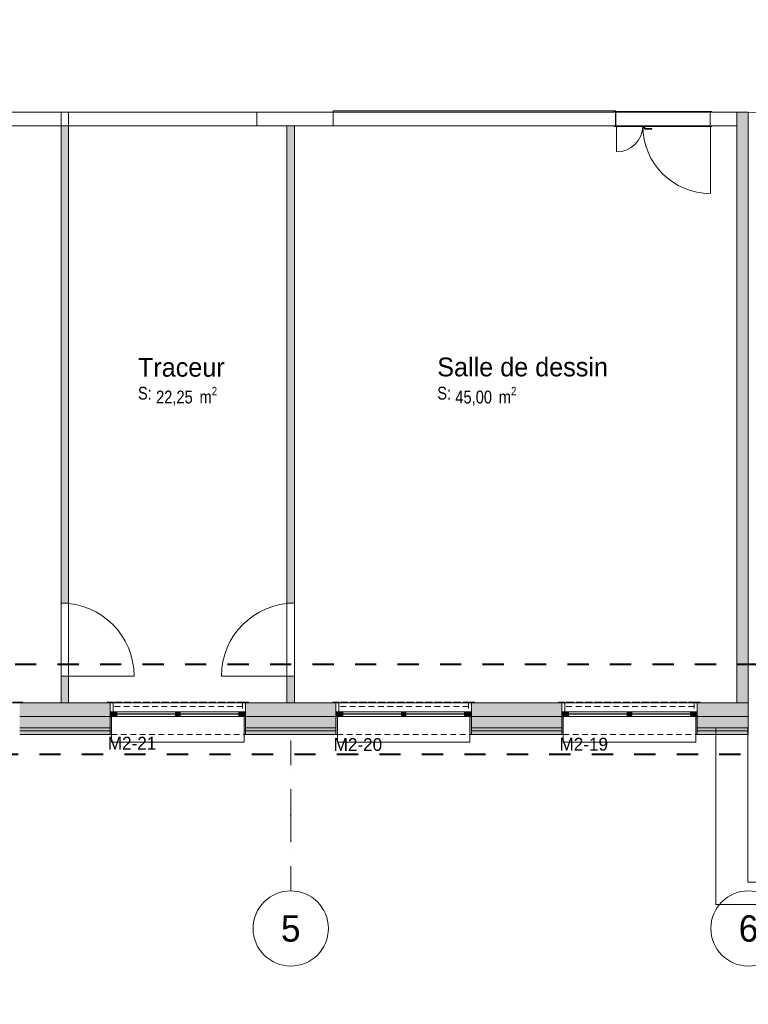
# Model space of a CAD drawing. Header units: millimetres. Extents: x -22000 to 226618, y -100134 to 72379.
# Tile 10 of 44: x 20590 to 30268, y -33055 to -19970. Entities that reach past the tile are written whole.
import ezdxf
from ezdxf.enums import TextEntityAlignment as Align

# ---------------------------------------------------------------- set-up
doc = ezdxf.new("R2010")
doc.units = ezdxf.units.MM
doc.header["$MEASUREMENT"] = 0
for name, pattern in [('Points tirets', [670.277762, 352.777767, -176.388884, 0, -141.111112]), ('Tirets petits', [125, 75, -50]), ('Traits', [564.444447, 282.222223, -282.222223])]:
    doc.linetypes.add(name, pattern=pattern)
for name, color, linetype in [('02-01 File _ Axe.Construction', 7, 'Continuous'), ('02-04 Mur.Construction', 7, 'Continuous'), ('02-04 VR et tablettes existantes', 7, 'Continuous'), ('08-01 2D Dessin général.2D', 7, 'Continuous'), ('08-01 contour hachures', 7, 'Continuous'), ('A-AREA-____-OTLN.Modèle IFC', 7, 'Continuous'), ('A-DOOR-____-OTLN.Modèle IFC', 7, 'Continuous'), ('A-GLAZ-____-OTLN.Modèle IFC', 7, 'Continuous'), ('A-WALL-____-OTLN.Modèle IFC', 7, 'Continuous'), ('Fenêtres ARCHICAD', 7, 'Continuous'), ('Marques de fenêtre ARCHICAD', 7, 'Continuous'), ('Marques de Zone ARCHICAD', 7, 'Continuous'), ('Portes ARCHICAD', 7, 'Continuous')]:
    doc.layers.add(name, color=color, linetype=linetype)
doc.styles.add('STYLE_GENERE_1', font='txt')
doc.styles.add('STYLE_GENERE_2', font='ARIALN.TTF')
doc.styles.add('STYLE_GENERE_4', font='txt')

# ---------------------------------------------------------------- blocks, each defined once
blk = doc.blocks.new('Salle de dessin_BUR_1_1', base_point=(27178, -24732))
at = {"layer": 'Marques de Zone ARCHICAD', "color": 7, "lineweight": 9, "insert": (26376, -24850), "char_height": 170, "attachment_point": 1, "style": 'STYLE_GENERE_2'}
blk.add_mtext('\\A1;{\\pql;\\pt0,100;\\fArial Narrow|b0|i0|c0|p34;45,00\\fArial Narrow|b0|i0|c0|p34;\\A1{\\H.66x;\\S^  ;}\\fArial Narrow|b0|i0|c0|p34; m\\fArial Narrow|b0|i0|c0|p34;\\A1{\\H.66x;\\S2^  ;}}', dxfattribs=at)
at = {"layer": 'Marques de Zone ARCHICAD', "color": 7, "lineweight": 9}
for tag, height, style, p in [('ROOM_NAME', 250, 'STYLE_GENERE_1', (26136, -24460)), ('DUMMY_849', 250, 'STYLE_GENERE_1', (28219, -24386)), ('calculatedAreaCode', 170, 'STYLE_GENERE_2', (26136, -24848))]:
    blk.add_attdef(tag, text='', height=height, dxfattribs=dict(at, style=style)).set_placement(p, align=Align.TOP_LEFT)
blk = doc.blocks.new('Traceur_SA_3_1', base_point=(22690, -24732))
at = {"layer": 'Marques de Zone ARCHICAD', "color": 7, "lineweight": 9, "insert": (22401, -24850), "char_height": 170, "attachment_point": 1, "style": 'STYLE_GENERE_2'}
blk.add_mtext('\\A1;{\\pql;\\pt0,100;\\fArial Narrow|b0|i0|c0|p34;22,25\\fArial Narrow|b0|i0|c0|p34;\\A1{\\H.66x;\\S^  ;}\\fArial Narrow|b0|i0|c0|p34; m\\fArial Narrow|b0|i0|c0|p34;\\A1{\\H.66x;\\S2^  ;}}', dxfattribs=at)
at = {"layer": 'Marques de Zone ARCHICAD', "color": 7, "lineweight": 9}
for tag, height, style, p in [('ROOM_NAME', 250, 'STYLE_GENERE_1', (22161, -24464)), ('DUMMY_849', 250, 'STYLE_GENERE_1', (23219, -24386)), ('calculatedAreaCode', 170, 'STYLE_GENERE_2', (22161, -24848))]:
    blk.add_attdef(tag, text='', height=height, dxfattribs=dict(at, style=style)).set_placement(p, align=Align.TOP_LEFT)
blk = doc.blocks.new('Mur_15_1', base_point=(30190, -29050))
at = {"layer": 'A-WALL-____-OTLN.Modèle IFC', "linetype": 'Continuous', "lineweight": 0, "true_color": 0xffffff}
blk.add_hatch(color=7, dxfattribs=at).paths.add_polyline_path([(30265, -29050), (30265, -21200), (30115, -21200), (30115, -29050)])
at = {"layer": 'A-WALL-____-OTLN.Modèle IFC', "color": 7, "linetype": 'Continuous', "lineweight": 20, "flags": 128}
for points in [[(30265, -21200), (30115, -21200)], [(30115, -21200), (30115, -29050)], [(30265, -29050), (30265, -21200)], [(30115, -29050), (30265, -29050)]]:
    blk.add_lwpolyline(points, dxfattribs=at)
blk = doc.blocks.new('Porte (Mur) 144[8]_1')
at = {"layer": 'Portes ARCHICAD', "color": 7, "linetype": 'Continuous', "lineweight": 5}
blk.add_line((21140, -28693), (22110, -28693), dxfattribs=at)
blk.add_arc((21140, -28693), 970, 0, 90, dxfattribs=at)
blk = doc.blocks.new('Mur_19_1', base_point=(21190, -21380))
at = {"layer": 'A-WALL-____-OTLN.Modèle IFC', "linetype": 'Continuous', "lineweight": 0, "true_color": 0xffffff}
for points in [[(21240, -21380), (21140, -21380), (21140, -27723), (21240, -27723)], [(21240, -28693), (21140, -28693), (21140, -29050), (21240, -29050)]]:
    blk.add_hatch(color=7, dxfattribs=at).paths.add_polyline_path(points)
at = {"layer": 'A-WALL-____-OTLN.Modèle IFC', "color": 7, "linetype": 'Continuous', "lineweight": 20}
for p, q in [((21140, -27723), (21240, -27723)), ((21140, -28693), (21240, -28693))]:
    blk.add_line(p, q, dxfattribs=at)
at = {"layer": 'A-WALL-____-OTLN.Modèle IFC', "color": 7, "linetype": 'Continuous', "lineweight": 20, "flags": 128}
for points in [[(21140, -21380), (21140, -27723)], [(21240, -21380), (21140, -21380)], [(21240, -27723), (21240, -21380)], [(21140, -28693), (21140, -29050)], [(21240, -29050), (21240, -28693)], [(21140, -29050), (21240, -29050)]]:
    blk.add_lwpolyline(points, dxfattribs=at)
at = {"layer": 'Portes ARCHICAD', "color": 7, "linetype": 'Continuous', "lineweight": 5}
blk.add_blockref('Porte (Mur) 144[8]_1', (0, 0), dxfattribs=at)
blk = doc.blocks.new('Porte (Mur) 145[9]_1')
at = {"layer": 'Portes ARCHICAD', "color": 7, "linetype": 'Continuous', "lineweight": 5}
blk.add_line((24240, -28693), (23270, -28693), dxfattribs=at)
blk.add_arc((24240, -28693), 970, 90, 180, dxfattribs=at)
blk = doc.blocks.new('Mur_20_1', base_point=(24190, -29050))
at = {"layer": 'A-WALL-____-OTLN.Modèle IFC', "linetype": 'Continuous', "lineweight": 0, "true_color": 0xffffff}
for points in [[(24140, -27723), (24240, -27723), (24240, -21380), (24140, -21380)], [(24140, -29050), (24240, -29050), (24240, -28693), (24140, -28693)]]:
    blk.add_hatch(color=7, dxfattribs=at).paths.add_polyline_path(points)
at = {"layer": 'A-WALL-____-OTLN.Modèle IFC', "color": 7, "linetype": 'Continuous', "lineweight": 20}
for p, q in [((24240, -27723), (24140, -27723)), ((24240, -28693), (24140, -28693))]:
    blk.add_line(p, q, dxfattribs=at)
at = {"layer": 'A-WALL-____-OTLN.Modèle IFC', "color": 7, "linetype": 'Continuous', "lineweight": 20, "flags": 128}
for points in [[(24240, -21380), (24140, -21380)], [(24140, -21380), (24140, -27723)], [(24240, -27723), (24240, -21380)], [(24140, -28693), (24140, -29050)], [(24240, -29050), (24240, -28693)], [(24140, -29050), (24240, -29050)]]:
    blk.add_lwpolyline(points, dxfattribs=at)
at = {"layer": 'Portes ARCHICAD', "color": 7, "linetype": 'Continuous', "lineweight": 5}
blk.add_blockref('Porte (Mur) 145[9]_1', (0, 0), dxfattribs=at)
blk = doc.blocks.new('Marque fenêtre 24[1]_1', base_point=(28690, -29050))
at = {"layer": 'Marques de fenêtre ARCHICAD', "color": 7, "lineweight": 9, "style": 'STYLE_GENERE_1'}
blk.add_attdef('AC_WIDO_ID', text='', height=170, dxfattribs=at).set_placement((27760, -29734), align=Align.BOTTOM_LEFT)
blk = doc.blocks.new('Baie générique 2019[10]_1')
at = {"layer": 'Fenêtres ARCHICAD', "linetype": 'Continuous', "lineweight": 0, "true_color": 0xffffff}
for points in [[(27790, -29230), (27850, -29230), (27850, -29170), (27790, -29170)], [(27850, -29230), (27880, -29230), (27880, -29170), (27850, -29170)], [(28690, -29230), (28690, -29170), (28660, -29170), (28660, -29230)], [(28690, -29230), (28690, -29170), (28660, -29170), (28660, -29230)], [(28690, -29230), (28690, -29170), (28660, -29170), (28660, -29230)], [(28690, -29230), (28720, -29230), (28720, -29170), (28690, -29170)], [(28690, -29230), (28720, -29230), (28720, -29170), (28690, -29170)], [(28690, -29230), (28720, -29230), (28720, -29170), (28690, -29170)], [(29530, -29230), (29530, -29170), (29500, -29170), (29500, -29230)], [(29590, -29230), (29590, -29170), (29530, -29170), (29530, -29230)], [(27810, -29230), (27790, -29230), (27790, -29470), (27810, -29470)], [(29590, -29230), (29570, -29230), (29570, -29470), (29590, -29470)]]:
    blk.add_hatch(color=7, dxfattribs=at).paths.add_polyline_path(points)
at = {"layer": 'Fenêtres ARCHICAD', "color": 7, "linetype": 'Continuous', "lineweight": 13}
for p, q in [((27850, -29230), (27850, -29170)), ((27850, -29170), (27880, -29170)), ((27880, -29170), (27880, -29230)), ((28690, -29170), (28660, -29170)), ((28660, -29170), (28660, -29230)), ((28690, -29170), (28660, -29170)), ((28660, -29170), (28660, -29230)), ((28690, -29170), (28660, -29170)), ((28660, -29170), (28660, -29230)), ((28690, -29230), (28690, -29170)), ((28690, -29230), (28690, -29170)), ((28690, -29170), (28720, -29170)), ((28690, -29230), (28690, -29170)), ((28690, -29230), (28690, -29170)), ((28690, -29170), (28720, -29170)), ((28690, -29230), (28690, -29170)), ((28690, -29230), (28690, -29170)), ((28690, -29170), (28720, -29170)), ((28720, -29170), (28720, -29230)), ((28720, -29170), (28720, -29230)), ((28720, -29170), (28720, -29230)), ((29530, -29170), (29500, -29170)), ((29500, -29170), (29500, -29230)), ((29530, -29230), (29530, -29170)), ((27880, -29230), (27850, -29230)), ((27880, -29193), (29500, -29193)), ((27880, -29200), (29500, -29200)), ((28720, -29193), (28660, -29193)), ((28720, -29193), (28660, -29193)), ((28720, -29193), (28660, -29193)), ((28720, -29200), (28660, -29200)), ((28720, -29200), (28660, -29200)), ((28720, -29200), (28660, -29200)), ((28660, -29230), (28690, -29230)), ((28660, -29230), (28690, -29230)), ((28660, -29230), (28690, -29230)), ((28720, -29230), (28690, -29230)), ((28720, -29230), (28690, -29230)), ((28720, -29230), (28690, -29230)), ((29500, -29230), (29530, -29230))]:
    blk.add_line(p, q, dxfattribs=at)
at = {"layer": 'Fenêtres ARCHICAD', "color": 7, "linetype": 'Continuous', "lineweight": 5}
for p, q in [((27850, -29170), (29530, -29170)), ((27880, -29170), (29500, -29170)), ((28720, -29170), (28660, -29170)), ((28720, -29170), (28660, -29170)), ((28720, -29170), (28660, -29170)), ((27850, -29230), (29530, -29230)), ((27880, -29230), (29500, -29230)), ((28720, -29230), (28660, -29230)), ((28720, -29230), (28660, -29230)), ((28720, -29230), (28660, -29230)), ((27810, -29570), (27810, -29470)), ((29570, -29570), (27810, -29570)), ((29570, -29470), (29570, -29570))]:
    blk.add_line(p, q, dxfattribs=at)
at = {"layer": 'Fenêtres ARCHICAD', "color": 7, "linetype": 'Continuous', "lineweight": 13, "flags": 128}
for points in [[(27790, -29230), (27790, -29170), (27850, -29170), (27850, -29230)], [(29590, -29230), (29590, -29170), (29530, -29170), (29530, -29230)], [(27810, -29230), (27810, -29470), (27790, -29470), (27790, -29230)], [(29590, -29230), (29590, -29470), (29570, -29470), (29570, -29230)]]:
    blk.add_lwpolyline(points, close=True, dxfattribs=at)
at = {"layer": 'Marques de fenêtre ARCHICAD', "color": 7, "lineweight": 9}
blk.add_blockref('Marque fenêtre 24[1]_1', (28690, -29050), dxfattribs=at).add_auto_attribs({'AC_WIDO_ID': 'M2-19'})
blk = doc.blocks.new('Marque fenêtre 24[2]_1', base_point=(25690, -29050))
at = {"layer": 'Marques de fenêtre ARCHICAD', "color": 7, "lineweight": 9, "style": 'STYLE_GENERE_1'}
blk.add_attdef('AC_WIDO_ID', text='', height=170, dxfattribs=at).set_placement((24760, -29739), align=Align.BOTTOM_LEFT)
blk = doc.blocks.new('Baie générique 2019[11]_1')
at = {"layer": 'Fenêtres ARCHICAD', "linetype": 'Continuous', "lineweight": 0, "true_color": 0xffffff}
for points in [[(24790, -29230), (24850, -29230), (24850, -29170), (24790, -29170)], [(24850, -29230), (24880, -29230), (24880, -29170), (24850, -29170)], [(25690, -29230), (25690, -29170), (25660, -29170), (25660, -29230)], [(25690, -29230), (25690, -29170), (25660, -29170), (25660, -29230)], [(25690, -29230), (25690, -29170), (25660, -29170), (25660, -29230)], [(25690, -29230), (25720, -29230), (25720, -29170), (25690, -29170)], [(25690, -29230), (25720, -29230), (25720, -29170), (25690, -29170)], [(25690, -29230), (25720, -29230), (25720, -29170), (25690, -29170)], [(26530, -29230), (26530, -29170), (26500, -29170), (26500, -29230)], [(26590, -29230), (26590, -29170), (26530, -29170), (26530, -29230)], [(24810, -29230), (24790, -29230), (24790, -29470), (24810, -29470)], [(26590, -29230), (26570, -29230), (26570, -29470), (26590, -29470)]]:
    blk.add_hatch(color=7, dxfattribs=at).paths.add_polyline_path(points)
at = {"layer": 'Fenêtres ARCHICAD', "color": 7, "linetype": 'Continuous', "lineweight": 13}
for p, q in [((24850, -29230), (24850, -29170)), ((24850, -29170), (24880, -29170)), ((24880, -29170), (24880, -29230)), ((25690, -29170), (25660, -29170)), ((25660, -29170), (25660, -29230)), ((25690, -29170), (25660, -29170)), ((25660, -29170), (25660, -29230)), ((25690, -29170), (25660, -29170)), ((25660, -29170), (25660, -29230)), ((25690, -29230), (25690, -29170)), ((25690, -29230), (25690, -29170)), ((25690, -29170), (25720, -29170)), ((25690, -29230), (25690, -29170)), ((25690, -29230), (25690, -29170)), ((25690, -29170), (25720, -29170)), ((25690, -29230), (25690, -29170)), ((25690, -29230), (25690, -29170)), ((25690, -29170), (25720, -29170)), ((25720, -29170), (25720, -29230)), ((25720, -29170), (25720, -29230)), ((25720, -29170), (25720, -29230)), ((26530, -29170), (26500, -29170)), ((26500, -29170), (26500, -29230)), ((26530, -29230), (26530, -29170)), ((24880, -29230), (24850, -29230)), ((24880, -29193), (26500, -29193)), ((24880, -29200), (26500, -29200)), ((25720, -29193), (25660, -29193)), ((25720, -29193), (25660, -29193)), ((25720, -29193), (25660, -29193)), ((25720, -29200), (25660, -29200)), ((25720, -29200), (25660, -29200)), ((25720, -29200), (25660, -29200)), ((25660, -29230), (25690, -29230)), ((25660, -29230), (25690, -29230)), ((25660, -29230), (25690, -29230)), ((25720, -29230), (25690, -29230)), ((25720, -29230), (25690, -29230)), ((25720, -29230), (25690, -29230)), ((26500, -29230), (26530, -29230))]:
    blk.add_line(p, q, dxfattribs=at)
at = {"layer": 'Fenêtres ARCHICAD', "color": 7, "linetype": 'Continuous', "lineweight": 5}
for p, q in [((24850, -29170), (26530, -29170)), ((24880, -29170), (26500, -29170)), ((25720, -29170), (25660, -29170)), ((25720, -29170), (25660, -29170)), ((25720, -29170), (25660, -29170)), ((24850, -29230), (26530, -29230)), ((24880, -29230), (26500, -29230)), ((25720, -29230), (25660, -29230)), ((25720, -29230), (25660, -29230)), ((25720, -29230), (25660, -29230)), ((24810, -29570), (24810, -29470)), ((26570, -29570), (24810, -29570)), ((26570, -29470), (26570, -29570))]:
    blk.add_line(p, q, dxfattribs=at)
at = {"layer": 'Fenêtres ARCHICAD', "color": 7, "linetype": 'Continuous', "lineweight": 13, "flags": 128}
for points in [[(24790, -29230), (24790, -29170), (24850, -29170), (24850, -29230)], [(26590, -29230), (26590, -29170), (26530, -29170), (26530, -29230)], [(24810, -29230), (24810, -29470), (24790, -29470), (24790, -29230)], [(26590, -29230), (26590, -29470), (26570, -29470), (26570, -29230)]]:
    blk.add_lwpolyline(points, close=True, dxfattribs=at)
at = {"layer": 'Marques de fenêtre ARCHICAD', "color": 7, "lineweight": 9}
blk.add_blockref('Marque fenêtre 24[2]_1', (25690, -29050), dxfattribs=at).add_auto_attribs({'AC_WIDO_ID': 'M2-20'})
blk = doc.blocks.new('Marque fenêtre 24[3]_1', base_point=(22690, -29050))
at = {"layer": 'Marques de fenêtre ARCHICAD', "color": 7, "lineweight": 9, "style": 'STYLE_GENERE_1'}
blk.add_attdef('AC_WIDO_ID', text='', height=170, dxfattribs=at).set_placement((21760, -29721), align=Align.BOTTOM_LEFT)
blk = doc.blocks.new('Baie générique 2019[12]_1')
at = {"layer": 'Fenêtres ARCHICAD', "linetype": 'Continuous', "lineweight": 0, "true_color": 0xffffff}
for points in [[(21790, -29230), (21850, -29230), (21850, -29170), (21790, -29170)], [(21850, -29230), (21880, -29230), (21880, -29170), (21850, -29170)], [(22690, -29230), (22690, -29170), (22660, -29170), (22660, -29230)], [(22690, -29230), (22690, -29170), (22660, -29170), (22660, -29230)], [(22690, -29230), (22690, -29170), (22660, -29170), (22660, -29230)], [(22690, -29230), (22720, -29230), (22720, -29170), (22690, -29170)], [(22690, -29230), (22720, -29230), (22720, -29170), (22690, -29170)], [(22690, -29230), (22720, -29230), (22720, -29170), (22690, -29170)], [(23530, -29230), (23530, -29170), (23500, -29170), (23500, -29230)], [(23590, -29230), (23590, -29170), (23530, -29170), (23530, -29230)], [(21810, -29230), (21790, -29230), (21790, -29470), (21810, -29470)], [(23590, -29230), (23570, -29230), (23570, -29470), (23590, -29470)]]:
    blk.add_hatch(color=7, dxfattribs=at).paths.add_polyline_path(points)
at = {"layer": 'Fenêtres ARCHICAD', "color": 7, "linetype": 'Continuous', "lineweight": 13}
for p, q in [((21850, -29230), (21850, -29170)), ((21850, -29170), (21880, -29170)), ((21880, -29170), (21880, -29230)), ((22690, -29170), (22660, -29170)), ((22660, -29170), (22660, -29230)), ((22690, -29170), (22660, -29170)), ((22660, -29170), (22660, -29230)), ((22690, -29170), (22660, -29170)), ((22660, -29170), (22660, -29230)), ((22690, -29230), (22690, -29170)), ((22690, -29230), (22690, -29170)), ((22690, -29170), (22720, -29170)), ((22690, -29230), (22690, -29170)), ((22690, -29230), (22690, -29170)), ((22690, -29170), (22720, -29170)), ((22690, -29230), (22690, -29170)), ((22690, -29230), (22690, -29170)), ((22690, -29170), (22720, -29170)), ((22720, -29170), (22720, -29230)), ((22720, -29170), (22720, -29230)), ((22720, -29170), (22720, -29230)), ((23530, -29170), (23500, -29170)), ((23500, -29170), (23500, -29230)), ((23530, -29230), (23530, -29170)), ((21880, -29230), (21850, -29230)), ((21880, -29193), (23500, -29193)), ((21880, -29200), (23500, -29200)), ((22720, -29193), (22660, -29193)), ((22720, -29193), (22660, -29193)), ((22720, -29193), (22660, -29193)), ((22720, -29200), (22660, -29200)), ((22720, -29200), (22660, -29200)), ((22720, -29200), (22660, -29200)), ((22660, -29230), (22690, -29230)), ((22660, -29230), (22690, -29230)), ((22660, -29230), (22690, -29230)), ((22720, -29230), (22690, -29230)), ((22720, -29230), (22690, -29230)), ((22720, -29230), (22690, -29230)), ((23500, -29230), (23530, -29230))]:
    blk.add_line(p, q, dxfattribs=at)
at = {"layer": 'Fenêtres ARCHICAD', "color": 7, "linetype": 'Continuous', "lineweight": 5}
for p, q in [((21850, -29170), (23530, -29170)), ((21880, -29170), (23500, -29170)), ((22720, -29170), (22660, -29170)), ((22720, -29170), (22660, -29170)), ((22720, -29170), (22660, -29170)), ((21850, -29230), (23530, -29230)), ((21880, -29230), (23500, -29230)), ((22720, -29230), (22660, -29230)), ((22720, -29230), (22660, -29230)), ((22720, -29230), (22660, -29230)), ((21810, -29570), (21810, -29470)), ((23570, -29570), (21810, -29570)), ((23570, -29470), (23570, -29570))]:
    blk.add_line(p, q, dxfattribs=at)
at = {"layer": 'Fenêtres ARCHICAD', "color": 7, "linetype": 'Continuous', "lineweight": 13, "flags": 128}
for points in [[(21790, -29230), (21790, -29170), (21850, -29170), (21850, -29230)], [(23590, -29230), (23590, -29170), (23530, -29170), (23530, -29230)], [(21810, -29230), (21810, -29470), (21790, -29470), (21790, -29230)], [(23590, -29230), (23590, -29470), (23570, -29470), (23570, -29230)]]:
    blk.add_lwpolyline(points, close=True, dxfattribs=at)
at = {"layer": 'Marques de fenêtre ARCHICAD', "color": 7, "lineweight": 9}
blk.add_blockref('Marque fenêtre 24[3]_1', (22690, -29050), dxfattribs=at).add_auto_attribs({'AC_WIDO_ID': 'M2-21'})
blk = doc.blocks.new('Mur_138_1', base_point=(11737, -29050))
at = {"layer": '02-04 Mur.Construction', "linetype": 'Continuous', "lineweight": 0, "true_color": 0xffffff}
for points in [[(21790, -29050), (20590, -29050), (20590, -29230), (21790, -29230)], [(24790, -29050), (23590, -29050), (23590, -29230), (24790, -29230)], [(26590, -29230), (27790, -29230), (27790, -29050), (26590, -29050)], [(30265, -29050), (29590, -29050), (29590, -29230), (30265, -29230)], [(20590, -29380), (21790, -29380), (21790, -29230), (20590, -29230)], [(23590, -29380), (24790, -29380), (24790, -29230), (23590, -29230)], [(26590, -29380), (27790, -29380), (27790, -29230), (26590, -29230)], [(29590, -29380), (30265, -29380), (30265, -29230), (29590, -29230)], [(20590, -29420), (21790, -29420), (21790, -29380), (20590, -29380)], [(20590, -29420), (20590, -29470), (21790, -29470), (21790, -29420)], [(23590, -29420), (24790, -29420), (24790, -29380), (23590, -29380)], [(23590, -29420), (23590, -29470), (24790, -29470), (24790, -29420)], [(26590, -29420), (27790, -29420), (27790, -29380), (26590, -29380)], [(27790, -29420), (26590, -29420), (26590, -29470), (27790, -29470)], [(29590, -29420), (30265, -29420), (30265, -29380), (29590, -29380)], [(29590, -29420), (29590, -29470), (30265, -29470), (30265, -29420)]]:
    blk.add_hatch(color=7, dxfattribs=at).paths.add_polyline_path(points)
at = {"layer": '02-04 Mur.Construction', "color": 7, "linetype": 'Continuous', "lineweight": 20}
for p, q in [((21790, -29050), (21790, -29170)), ((21790, -29380), (21790, -29170)), ((23590, -29050), (23590, -29170)), ((23590, -29380), (23590, -29170)), ((24790, -29050), (24790, -29170)), ((24790, -29380), (24790, -29170)), ((26590, -29050), (26590, -29170)), ((26590, -29380), (26590, -29170)), ((27790, -29050), (27790, -29170)), ((27790, -29380), (27790, -29170)), ((29590, -29050), (29590, -29170)), ((29590, -29380), (29590, -29170)), ((20590, -29230), (21790, -29230)), ((23590, -29230), (24790, -29230)), ((26590, -29230), (27790, -29230)), ((29590, -29230), (30265, -29230)), ((20590, -29380), (21790, -29380)), ((21790, -29420), (21790, -29380)), ((21790, -29470), (21790, -29420)), ((23590, -29380), (24790, -29380)), ((23590, -29420), (23590, -29380)), ((23590, -29470), (23590, -29420)), ((24790, -29420), (24790, -29380)), ((24790, -29470), (24790, -29420)), ((26590, -29380), (27790, -29380)), ((26590, -29420), (26590, -29380)), ((26590, -29470), (26590, -29420)), ((27790, -29420), (27790, -29380)), ((27790, -29470), (27790, -29420)), ((29590, -29380), (30265, -29380)), ((29590, -29420), (29590, -29380)), ((29590, -29470), (29590, -29420))]:
    blk.add_line(p, q, dxfattribs=at)
at = {"layer": '02-04 Mur.Construction', "color": 7, "linetype": 'Continuous', "lineweight": 9}
for p, q in [((20590, -29420), (21790, -29420)), ((23590, -29420), (24790, -29420)), ((26590, -29420), (27790, -29420)), ((29590, -29420), (30265, -29420))]:
    blk.add_line(p, q, dxfattribs=at)
at = {"layer": '02-04 Mur.Construction', "color": 7, "linetype": 'Continuous', "lineweight": 20, "flags": 128}
for points in [[(21790, -29050), (20590, -29050)], [(24790, -29050), (23590, -29050)], [(27790, -29050), (26590, -29050)], [(30265, -29050), (29590, -29050)], [(30265, -29230), (30265, -29050)], [(30265, -29380), (30265, -29230)], [(30265, -29420), (30265, -29380)], [(30265, -29470), (30265, -29420)], [(20590, -29470), (21790, -29470)], [(23590, -29470), (24790, -29470)], [(26590, -29470), (27790, -29470)], [(29590, -29470), (30265, -29470)]]:
    blk.add_lwpolyline(points, dxfattribs=at)
at = {"layer": 'Fenêtres ARCHICAD', "color": 7, "linetype": 'Continuous', "lineweight": 5}
for name in ['Baie générique 2019[12]_1', 'Baie générique 2019[11]_1', 'Baie générique 2019[10]_1']:
    blk.add_blockref(name, (0, 0), dxfattribs=at)
blk = doc.blocks.new('Forme_145_1')
at = {"layer": '02-04 VR et tablettes existantes', "color": 251, "linetype": 'Tirets petits', "lineweight": 0, "true_color": 0x5d5d5d, "flags": 128}
for points in [[(27790, -29170), (27790, -29050)], [(27790, -29050), (29590, -29050)], [(29590, -29170), (27790, -29170)], [(29590, -29050), (29590, -29170)]]:
    blk.add_lwpolyline(points, dxfattribs=at)
blk = doc.blocks.new('Forme_146_1')
at = {"layer": '02-04 VR et tablettes existantes', "color": 251, "linetype": 'Tirets petits', "lineweight": 0, "true_color": 0x5d5d5d, "flags": 128}
for points in [[(27750, -29050), (27750, -29040)], [(27750, -29040), (29630, -29040)], [(29630, -29050), (29630, -29040)], [(29630, -29050), (27750, -29050)]]:
    blk.add_lwpolyline(points, dxfattribs=at)
blk = doc.blocks.new('Forme_147_1')
at = {"layer": '02-04 VR et tablettes existantes', "color": 251, "linetype": 'Tirets petits', "lineweight": 0, "true_color": 0x5d5d5d, "flags": 128}
for points in [[(27790, -29170), (27790, -29050)], [(27790, -29050), (29590, -29050)], [(29590, -29170), (27790, -29170)], [(29590, -29050), (29590, -29170)]]:
    blk.add_lwpolyline(points, dxfattribs=at)
blk = doc.blocks.new('Forme_148_1')
at = {"layer": '02-04 VR et tablettes existantes', "color": 251, "linetype": 'Tirets petits', "lineweight": 0, "true_color": 0x5d5d5d, "flags": 128}
for points in [[(27750, -29050), (27750, -29040)], [(27750, -29040), (29630, -29040)], [(29630, -29040), (29630, -29050)], [(29630, -29050), (27750, -29050)]]:
    blk.add_lwpolyline(points, dxfattribs=at)
blk = doc.blocks.new('Forme_149_1')
at = {"layer": '02-04 VR et tablettes existantes', "color": 251, "linetype": 'Tirets petits', "lineweight": 0, "true_color": 0x5d5d5d, "flags": 128}
for points in [[(27790, -29050), (27790, -29170)], [(27830, -29050), (27790, -29050)], [(27830, -29170), (27790, -29170)], [(27830, -29170), (27830, -29050)]]:
    blk.add_lwpolyline(points, dxfattribs=at)
blk = doc.blocks.new('Forme_150_1')
at = {"layer": '02-04 VR et tablettes existantes', "color": 251, "linetype": 'Tirets petits', "lineweight": 0, "true_color": 0x5d5d5d, "flags": 128}
for points in [[(29550, -29050), (29550, -29170)], [(29590, -29050), (29550, -29050)], [(29590, -29170), (29550, -29170)], [(29590, -29170), (29590, -29050)]]:
    blk.add_lwpolyline(points, dxfattribs=at)
blk = doc.blocks.new('Forme_151_1')
at = {"layer": '02-04 VR et tablettes existantes', "color": 251, "linetype": 'Tirets petits', "lineweight": 0, "true_color": 0x5d5d5d, "flags": 128}
for points in [[(29630, -29040), (29550, -29040)], [(29550, -29040), (29550, -29050)], [(29630, -29050), (29630, -29040)], [(29550, -29050), (29630, -29050)]]:
    blk.add_lwpolyline(points, dxfattribs=at)
blk = doc.blocks.new('Forme_152_1')
at = {"layer": '02-04 VR et tablettes existantes', "color": 251, "linetype": 'Tirets petits', "lineweight": 0, "true_color": 0x5d5d5d, "flags": 128}
for points in [[(27830, -29040), (27750, -29040)], [(27750, -29040), (27750, -29050)], [(27830, -29050), (27830, -29040)], [(27750, -29050), (27830, -29050)]]:
    blk.add_lwpolyline(points, dxfattribs=at)
blk = doc.blocks.new('Forme_153_1')
at = {"layer": '02-04 VR et tablettes existantes', "color": 251, "linetype": 'Tirets petits', "lineweight": 0, "true_color": 0x5d5d5d, "flags": 128}
for points in [[(29550, -29040), (27830, -29040)], [(27830, -29098), (27830, -29040)], [(29550, -29098), (29550, -29040)], [(29550, -29098), (27830, -29098)]]:
    blk.add_lwpolyline(points, dxfattribs=at)
blk = doc.blocks.new('Forme_154_1')
at = {"layer": '02-04 VR et tablettes existantes', "color": 251, "linetype": 'Tirets petits', "lineweight": 0, "true_color": 0x5d5d5d, "flags": 128}
for points in [[(24790, -29170), (24790, -29050)], [(24790, -29050), (26590, -29050)], [(26590, -29170), (24790, -29170)], [(26590, -29050), (26590, -29170)]]:
    blk.add_lwpolyline(points, dxfattribs=at)
blk = doc.blocks.new('Forme_155_1')
at = {"layer": '02-04 VR et tablettes existantes', "color": 251, "linetype": 'Tirets petits', "lineweight": 0, "true_color": 0x5d5d5d, "flags": 128}
for points in [[(24750, -29050), (24750, -29040)], [(24750, -29040), (26630, -29040)], [(26630, -29050), (26630, -29040)], [(26630, -29050), (24750, -29050)]]:
    blk.add_lwpolyline(points, dxfattribs=at)
blk = doc.blocks.new('Forme_156_1')
at = {"layer": '02-04 VR et tablettes existantes', "color": 251, "linetype": 'Tirets petits', "lineweight": 0, "true_color": 0x5d5d5d, "flags": 128}
for points in [[(24790, -29170), (24790, -29050)], [(24790, -29050), (26590, -29050)], [(26590, -29170), (24790, -29170)], [(26590, -29050), (26590, -29170)]]:
    blk.add_lwpolyline(points, dxfattribs=at)
blk = doc.blocks.new('Forme_157_1')
at = {"layer": '02-04 VR et tablettes existantes', "color": 251, "linetype": 'Tirets petits', "lineweight": 0, "true_color": 0x5d5d5d, "flags": 128}
for points in [[(24750, -29050), (24750, -29040)], [(24750, -29040), (26630, -29040)], [(26630, -29040), (26630, -29050)], [(26630, -29050), (24750, -29050)]]:
    blk.add_lwpolyline(points, dxfattribs=at)
blk = doc.blocks.new('Forme_158_1')
at = {"layer": '02-04 VR et tablettes existantes', "color": 251, "linetype": 'Tirets petits', "lineweight": 0, "true_color": 0x5d5d5d, "flags": 128}
for points in [[(24790, -29050), (24790, -29170)], [(24830, -29050), (24790, -29050)], [(24830, -29170), (24790, -29170)], [(24830, -29170), (24830, -29050)]]:
    blk.add_lwpolyline(points, dxfattribs=at)
blk = doc.blocks.new('Forme_159_1')
at = {"layer": '02-04 VR et tablettes existantes', "color": 251, "linetype": 'Tirets petits', "lineweight": 0, "true_color": 0x5d5d5d, "flags": 128}
for points in [[(26550, -29050), (26550, -29170)], [(26590, -29050), (26550, -29050)], [(26590, -29170), (26550, -29170)], [(26590, -29170), (26590, -29050)]]:
    blk.add_lwpolyline(points, dxfattribs=at)
blk = doc.blocks.new('Forme_160_1')
at = {"layer": '02-04 VR et tablettes existantes', "color": 251, "linetype": 'Tirets petits', "lineweight": 0, "true_color": 0x5d5d5d, "flags": 128}
for points in [[(26630, -29040), (26550, -29040)], [(26550, -29040), (26550, -29050)], [(26630, -29050), (26630, -29040)], [(26550, -29050), (26630, -29050)]]:
    blk.add_lwpolyline(points, dxfattribs=at)
blk = doc.blocks.new('Forme_161_1')
at = {"layer": '02-04 VR et tablettes existantes', "color": 251, "linetype": 'Tirets petits', "lineweight": 0, "true_color": 0x5d5d5d, "flags": 128}
for points in [[(24830, -29040), (24750, -29040)], [(24750, -29040), (24750, -29050)], [(24830, -29050), (24830, -29040)], [(24750, -29050), (24830, -29050)]]:
    blk.add_lwpolyline(points, dxfattribs=at)
blk = doc.blocks.new('Forme_162_1')
at = {"layer": '02-04 VR et tablettes existantes', "color": 251, "linetype": 'Tirets petits', "lineweight": 0, "true_color": 0x5d5d5d, "flags": 128}
for points in [[(26550, -29040), (24830, -29040)], [(24830, -29098), (24830, -29040)], [(26550, -29098), (26550, -29040)], [(26550, -29098), (24830, -29098)]]:
    blk.add_lwpolyline(points, dxfattribs=at)
blk = doc.blocks.new('Forme_163_1')
at = {"layer": '02-04 VR et tablettes existantes', "color": 251, "linetype": 'Tirets petits', "lineweight": 0, "true_color": 0x5d5d5d, "flags": 128}
for points in [[(21790, -29170), (21790, -29050)], [(21790, -29050), (23590, -29050)], [(23590, -29170), (21790, -29170)], [(23590, -29050), (23590, -29170)]]:
    blk.add_lwpolyline(points, dxfattribs=at)
blk = doc.blocks.new('Forme_164_1')
at = {"layer": '02-04 VR et tablettes existantes', "color": 251, "linetype": 'Tirets petits', "lineweight": 0, "true_color": 0x5d5d5d, "flags": 128}
for points in [[(21750, -29050), (21750, -29040)], [(21750, -29040), (23630, -29040)], [(23630, -29050), (23630, -29040)], [(23630, -29050), (21750, -29050)]]:
    blk.add_lwpolyline(points, dxfattribs=at)
blk = doc.blocks.new('Forme_165_1')
at = {"layer": '02-04 VR et tablettes existantes', "color": 251, "linetype": 'Tirets petits', "lineweight": 0, "true_color": 0x5d5d5d, "flags": 128}
for points in [[(21790, -29170), (21790, -29050)], [(21790, -29050), (23590, -29050)], [(23590, -29170), (21790, -29170)], [(23590, -29050), (23590, -29170)]]:
    blk.add_lwpolyline(points, dxfattribs=at)
blk = doc.blocks.new('Forme_166_1')
at = {"layer": '02-04 VR et tablettes existantes', "color": 251, "linetype": 'Tirets petits', "lineweight": 0, "true_color": 0x5d5d5d, "flags": 128}
for points in [[(21750, -29050), (21750, -29040)], [(21750, -29040), (23630, -29040)], [(23630, -29040), (23630, -29050)], [(23630, -29050), (21750, -29050)]]:
    blk.add_lwpolyline(points, dxfattribs=at)
blk = doc.blocks.new('Forme_167_1')
at = {"layer": '02-04 VR et tablettes existantes', "color": 251, "linetype": 'Tirets petits', "lineweight": 0, "true_color": 0x5d5d5d, "flags": 128}
for points in [[(21790, -29050), (21790, -29170)], [(21830, -29050), (21790, -29050)], [(21830, -29170), (21790, -29170)], [(21830, -29170), (21830, -29050)]]:
    blk.add_lwpolyline(points, dxfattribs=at)
blk = doc.blocks.new('Forme_168_1')
at = {"layer": '02-04 VR et tablettes existantes', "color": 251, "linetype": 'Tirets petits', "lineweight": 0, "true_color": 0x5d5d5d, "flags": 128}
for points in [[(23550, -29050), (23550, -29170)], [(23590, -29050), (23550, -29050)], [(23590, -29170), (23550, -29170)], [(23590, -29170), (23590, -29050)]]:
    blk.add_lwpolyline(points, dxfattribs=at)
blk = doc.blocks.new('Forme_169_1')
at = {"layer": '02-04 VR et tablettes existantes', "color": 251, "linetype": 'Tirets petits', "lineweight": 0, "true_color": 0x5d5d5d, "flags": 128}
for points in [[(23630, -29040), (23550, -29040)], [(23550, -29040), (23550, -29050)], [(23630, -29050), (23630, -29040)], [(23550, -29050), (23630, -29050)]]:
    blk.add_lwpolyline(points, dxfattribs=at)
blk = doc.blocks.new('Forme_170_1')
at = {"layer": '02-04 VR et tablettes existantes', "color": 251, "linetype": 'Tirets petits', "lineweight": 0, "true_color": 0x5d5d5d, "flags": 128}
for points in [[(21830, -29040), (21750, -29040)], [(21750, -29040), (21750, -29050)], [(21830, -29050), (21830, -29040)], [(21750, -29050), (21830, -29050)]]:
    blk.add_lwpolyline(points, dxfattribs=at)
blk = doc.blocks.new('Forme_171_1')
at = {"layer": '02-04 VR et tablettes existantes', "color": 251, "linetype": 'Tirets petits', "lineweight": 0, "true_color": 0x5d5d5d, "flags": 128}
for points in [[(23550, -29040), (21830, -29040)], [(21830, -29098), (21830, -29040)], [(23550, -29098), (23550, -29040)], [(23550, -29098), (21830, -29098)]]:
    blk.add_lwpolyline(points, dxfattribs=at)
blk = doc.blocks.new('Forme_173_1')
at = {"layer": '02-04 VR et tablettes existantes', "color": 251, "linetype": 'Tirets petits', "lineweight": 0, "true_color": 0x5d5d5d, "flags": 128}
for points in [[(18750, -29050), (18750, -29040)], [(18750, -29040), (20630, -29040)], [(20630, -29050), (20630, -29040)], [(20630, -29050), (18750, -29050)]]:
    blk.add_lwpolyline(points, dxfattribs=at)
blk = doc.blocks.new('Forme_175_1')
at = {"layer": '02-04 VR et tablettes existantes', "color": 251, "linetype": 'Tirets petits', "lineweight": 0, "true_color": 0x5d5d5d, "flags": 128}
for points in [[(18750, -29050), (18750, -29040)], [(18750, -29040), (20630, -29040)], [(20630, -29040), (20630, -29050)], [(20630, -29050), (18750, -29050)]]:
    blk.add_lwpolyline(points, dxfattribs=at)
blk = doc.blocks.new('Forme_178_1')
at = {"layer": '02-04 VR et tablettes existantes', "color": 251, "linetype": 'Tirets petits', "lineweight": 0, "true_color": 0x5d5d5d, "flags": 128}
for points in [[(20630, -29040), (20550, -29040)], [(20550, -29040), (20550, -29050)], [(20630, -29050), (20630, -29040)], [(20550, -29050), (20630, -29050)]]:
    blk.add_lwpolyline(points, dxfattribs=at)
blk = doc.blocks.new('Mur 21[57]_1', base_point=(30115, -21290))
at = {"layer": 'A-WALL-____-OTLN.Modèle IFC', "color": 7, "linetype": 'Continuous', "lineweight": 18}
for p, q in [((5840, -21200), (30115, -21200)), ((30115, -21380), (30115, -21200)), ((30115, -21380), (5840, -21380))]:
    blk.add_line(p, q, dxfattribs=at)
blk = doc.blocks.new('Elément Modèle 62[58]_1', base_point=(23740, -21200))
at = {"layer": 'A-GLAZ-____-OTLN.Modèle IFC', "color": 7, "linetype": 'Continuous', "lineweight": 18}
for p, q in [((21240, -21200), (23740, -21200)), ((21240, -21380), (21240, -21200)), ((23740, -21200), (23740, -21380)), ((23740, -21380), (21240, -21380))]:
    blk.add_line(p, q, dxfattribs=at)
blk = doc.blocks.new('Elément Modèle 62[59]_1', base_point=(21140, -21200))
at = {"layer": 'A-GLAZ-____-OTLN.Modèle IFC', "color": 7, "linetype": 'Continuous', "lineweight": 18}
for p, q in [((18640, -21200), (21140, -21200)), ((18640, -21380), (18640, -21200)), ((21140, -21200), (21140, -21380)), ((21140, -21380), (18640, -21380))]:
    blk.add_line(p, q, dxfattribs=at)
blk = doc.blocks.new('Elément Modèle 63[61]_1', base_point=(28505, -21200))
at = {"layer": 'A-GLAZ-____-OTLN.Modèle IFC', "color": 7, "linetype": 'Continuous', "lineweight": 18}
for p, q in [((24755, -21180), (28505, -21180)), ((24755, -21380), (24755, -21180)), ((28505, -21180), (28505, -21380)), ((28505, -21380), (24755, -21380))]:
    blk.add_line(p, q, dxfattribs=at)
blk = doc.blocks.new('Elément Modèle 6[62]_1', base_point=(29760, -21200))
at = {"layer": 'A-DOOR-____-OTLN.Modèle IFC', "color": 7, "linetype": 'Continuous', "lineweight": 18}
for p, q in [((28485, -21200), (28485, -21190)), ((28485, -21190), (29785, -21190)), ((29785, -21190), (29785, -21200)), ((29785, -21200), (28485, -21200)), ((28510, -21380), (28510, -21200)), ((29760, -21200), (29760, -21380)), ((28485, -21380), (29785, -21380)), ((28485, -21390), (28485, -21380)), ((29785, -21390), (28485, -21390)), ((28879, -21390), (28879, -21408)), ((28879, -21408), (28898, -21426)), ((28891, -21390), (28891, -21403)), ((28891, -21403), (28903, -21414)), ((28898, -21426), (28938, -21426)), ((28903, -21414), (28944, -21414)), ((28938, -21426), (28985, -21426)), ((28944, -21414), (28985, -21414)), ((28985, -21414), (28985, -21418)), ((28985, -21418), (28985, -21422)), ((28985, -21422), (28985, -21426)), ((29785, -21380), (29785, -21390))]:
    blk.add_line(p, q, dxfattribs=at)
blk = doc.blocks.new('Marque grille standard[382]_1', base_point=(24190, -31547))
at = {"layer": '02-01 File _ Axe.Construction', "color": 7, "linetype": 'Points tirets', "lineweight": 5}
for q in [(24190, -29547), (24190, -31547)]:
    blk.add_line((24190, -30547), q, dxfattribs=at)
at = {"layer": '02-01 File _ Axe.Construction', "color": 7, "linetype": 'Continuous', "lineweight": 5}
blk.add_circle((24190, -32047), 500, dxfattribs=at)
at = {"layer": '02-01 File _ Axe.Construction', "color": 7, "linetype": 'Points tirets', "lineweight": 5}
blk.add_point((24190, -30547), dxfattribs=at)
blk.add_point((24190, -30547), dxfattribs=at)
at = {"layer": '02-01 File _ Axe.Construction', "color": 7, "lineweight": 9, "style": 'STYLE_GENERE_4'}
for tag, p in [('AC_MarkerText_1_1', (24190, 1137)), ('AC_MarkerText_1_0', (24190, -31872))]:
    blk.add_attdef(tag, text='', height=350, rotation=360, dxfattribs=at).set_placement(p, align=Align.TOP_CENTER)
blk = doc.blocks.new('Marque grille standard[383]_1', base_point=(30270, -31547))
at = {"layer": '02-01 File _ Axe.Construction', "color": 7, "linetype": 'Continuous', "lineweight": 5}
blk.add_circle((30270, -32047), 500, dxfattribs=at)
at = {"layer": '02-01 File _ Axe.Construction', "color": 7, "lineweight": 9, "style": 'STYLE_GENERE_4'}
for tag, p in [('AC_MarkerText_1_1', (30270, 1137)), ('AC_MarkerText_1_0', (30270, -31872))]:
    blk.add_attdef(tag, text='', height=350, rotation=360, dxfattribs=at).set_placement(p, align=Align.TOP_CENTER)

msp = doc.modelspace()

# ---------------------------------------------------------------- linework, layer by layer
at = {"layer": '08-01 2D Dessin général.2D', "color": 7, "linetype": 'Continuous', "lineweight": 9}
for p, q in [((28519, -21380), (28519, -21727)), ((29765, -21380), (29765, -22280))]:
    msp.add_line(p, q, dxfattribs=at)
at = {"layer": '08-01 2D Dessin général.2D', "color": 7, "linetype": 'Tirets petits', "lineweight": 9}
for p, q in [((21810, -29470), (23570, -29470)), ((24810, -29470), (26570, -29470)), ((27810, -29470), (29570, -29470))]:
    msp.add_line(p, q, dxfattribs=at)
at = {"layer": '08-01 2D Dessin général.2D', "color": 7, "linetype": 'Continuous', "lineweight": 9, "flags": 128}
for points in [[(29835, -29375), (29835, -31730), (30460, -31730), (30460, -34440, -0.390204), (20460, -45303), (19711, -45339), (17760, -45340), (17760, -43771)], [(30262, -29375), (30262, -31430), (30760, -31430), (30760, -34440, -0.38311), (20760, -45576), (20760, -45860)]]:
    msp.add_lwpolyline(points, format="xyb", dxfattribs=at)
at = {"layer": '08-01 2D Dessin général.2D', "color": 7, "linetype": 'Continuous', "lineweight": 9}
for centre, radius, start, end in [((28519, -21380), 347, 270, 0), ((29765, -21380), 900, 180, 270)]:
    msp.add_arc(centre, radius, start, end, dxfattribs=at)
at = {"layer": '08-01 contour hachures', "color": 7, "linetype": 'Traits', "lineweight": 40}
for p, q in [((2466, -28534), (87631, -28534)), ((88867, -29736), (2466, -29736))]:
    msp.add_line(p, q, dxfattribs=at)
at = {"layer": 'A-AREA-____-OTLN.Modèle IFC', "color": 7, "linetype": 'Continuous', "lineweight": 0, "true_color": 0xfdf5ec, "flags": 128}
msp.add_lwpolyline([(6474, -21204), (33900, -21200), (33896, -21666), (43904, -21666), (43900, -21200), (87611, -21200), (85929, -14180), (84275, -14180), (85600, -19614), (65601, -19614), (65601, -13663, -0.157957), (65065, -12490), (63313, -12490, -0.214878), (62629, -13811), (62629, -19614), (14566, -19614), (14566, -13811, -0.215084), (13882, -12490), (12276, -12490, -0.214969), (11594, -13810), (11583, -19614), (6474, -19614)], format="xyb", close=True, dxfattribs=at)
for points in [[(9280, -21380), (9280, -29050), (21140, -29050), (21140, -21380)], [(21240, -21380), (21240, -29050), (24140, -29050), (24140, -21380)], [(30115, -21380), (24240, -21380), (24240, -29050), (30115, -29050)]]:
    msp.add_lwpolyline(points, close=True, dxfattribs=at)

# ---------------------------------------------------------------- block references
at = {"layer": '02-01 File _ Axe.Construction', "color": 7, "linetype": 'Continuous', "lineweight": 9}
ref = msp.add_blockref('Marque grille standard[382]_1', (24190, -31547), dxfattribs=at)
ref.add_attrib('AC_MarkerText_1', '5', dxfattribs={"color": 7, "lineweight": 9, "height": 350, "rotation": 360, "style": 'STYLE_GENERE_4'}).set_placement((24190, -31872), align=Align.TOP_CENTER)
ref = msp.add_blockref('Marque grille standard[383]_1', (30270, -31547), dxfattribs=at)
ref.add_attrib('AC_MarkerText_1', '6', dxfattribs={"color": 7, "lineweight": 9, "height": 350, "rotation": 360, "style": 'STYLE_GENERE_4'}).set_placement((30270, -31872), align=Align.TOP_CENTER)
at = {"layer": '02-04 Mur.Construction', "color": 7, "lineweight": 20}
msp.add_blockref('Mur_138_1', (11737, -29050), dxfattribs=at)
at = {"layer": '02-04 VR et tablettes existantes', "linetype": 'Continuous', "lineweight": 0}
for name in ['Forme_173_1', 'Forme_175_1', 'Forme_178_1', 'Forme_164_1', 'Forme_166_1', 'Forme_170_1', 'Forme_171_1', 'Forme_169_1', 'Forme_155_1', 'Forme_157_1', 'Forme_161_1', 'Forme_162_1', 'Forme_160_1', 'Forme_146_1', 'Forme_148_1', 'Forme_152_1', 'Forme_153_1', 'Forme_151_1', 'Forme_163_1', 'Forme_165_1', 'Forme_167_1', 'Forme_168_1', 'Forme_154_1', 'Forme_156_1', 'Forme_158_1', 'Forme_159_1', 'Forme_145_1', 'Forme_147_1', 'Forme_149_1', 'Forme_150_1']:
    msp.add_blockref(name, (0, 0), dxfattribs=at)
at = {"layer": 'A-AREA-____-OTLN.Modèle IFC', "color": 7, "linetype": 'Continuous', "lineweight": 9}
for name, p, values in [('Traceur_SA_3_1', (22690, -24732), {'ROOM_NAME': 'Traceur', 'calculatedAreaCode': 'S: '}), ('Salle de dessin_BUR_1_1', (27178, -24732), {'ROOM_NAME': 'Salle de dessin', 'calculatedAreaCode': 'S: '})]:
    msp.add_blockref(name, p, dxfattribs=at).add_auto_attribs(values)
at = {"layer": 'A-DOOR-____-OTLN.Modèle IFC', "color": 7, "linetype": 'Continuous', "lineweight": 18}
msp.add_blockref('Elément Modèle 6[62]_1', (29760, -21200), dxfattribs=at)
at = {"layer": 'A-GLAZ-____-OTLN.Modèle IFC', "color": 7, "linetype": 'Continuous', "lineweight": 18}
for name, p in [('Elément Modèle 63[61]_1', (28505, -21200)), ('Elément Modèle 62[59]_1', (21140, -21200)), ('Elément Modèle 62[58]_1', (23740, -21200))]:
    msp.add_blockref(name, p, dxfattribs=at)
at = {"layer": 'A-WALL-____-OTLN.Modèle IFC', "color": 7, "linetype": 'Continuous', "lineweight": 18}
msp.add_blockref('Mur 21[57]_1', (30115, -21290), dxfattribs=at)
at = {"layer": 'A-WALL-____-OTLN.Modèle IFC', "color": 7, "lineweight": 20}
for name, p in [('Mur_15_1', (30190, -29050)), ('Mur_19_1', (21190, -21380)), ('Mur_20_1', (24190, -29050))]:
    msp.add_blockref(name, p, dxfattribs=at)

doc.saveas('drawing.dxf')
